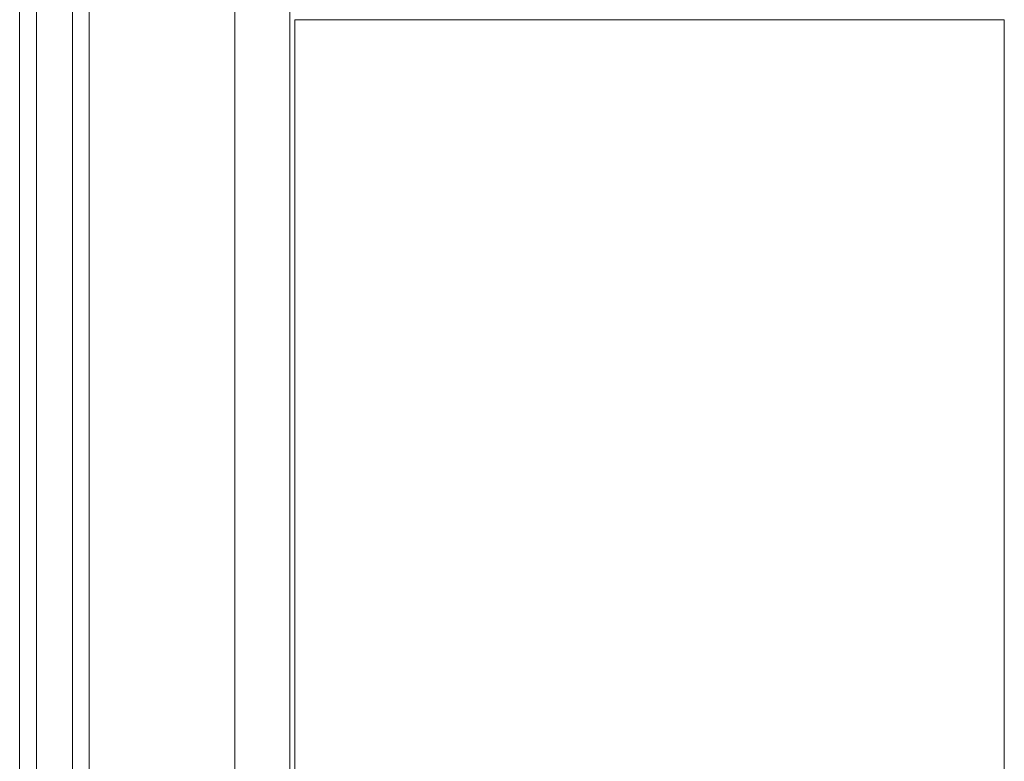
# Model space of a CAD drawing. Header units: millimetres. Extents: x 6353 to 6464, y -1284 to -1026.
# Tile 6 of 9: x 6385 to 6399, y -1258 to -1248. Entities that reach past the tile are written whole.
import ezdxf

# ---------------------------------------------------------------- set-up
doc = ezdxf.new("R2010")
doc.units = ezdxf.units.MM
doc.header["$LTSCALE"] = 0.667
doc.layers.add('1', color=7, linetype='Continuous', true_color=0xffffff)

msp = doc.modelspace()

# ---------------------------------------------------------------- linework, layer by layer
at = {"layer": '1', "color": 7, "linetype": 'Continuous', "lineweight": 18}
for p, q in [((6385.163, -1247.109), (6385.163, -1268.16)), ((6385.394, -1247.109), (6385.394, -1267.928)), ((6385.894, -1247.109), (6385.894, -1267.928)), ((6386.124, -1247.109), (6386.124, -1268.16)), ((6388.136, -1247.109), (6388.136, -1268.16)), ((6388.893, -1247.109), (6388.893, -1267.909)), ((6388.964, -1247.668), (6398.764, -1247.668)), ((6388.964, -1267.959), (6388.964, -1247.668)), ((6398.764, -1267.959), (6398.764, -1247.668))]:
    msp.add_line(p, q, dxfattribs=at)

doc.saveas('drawing.dxf')
